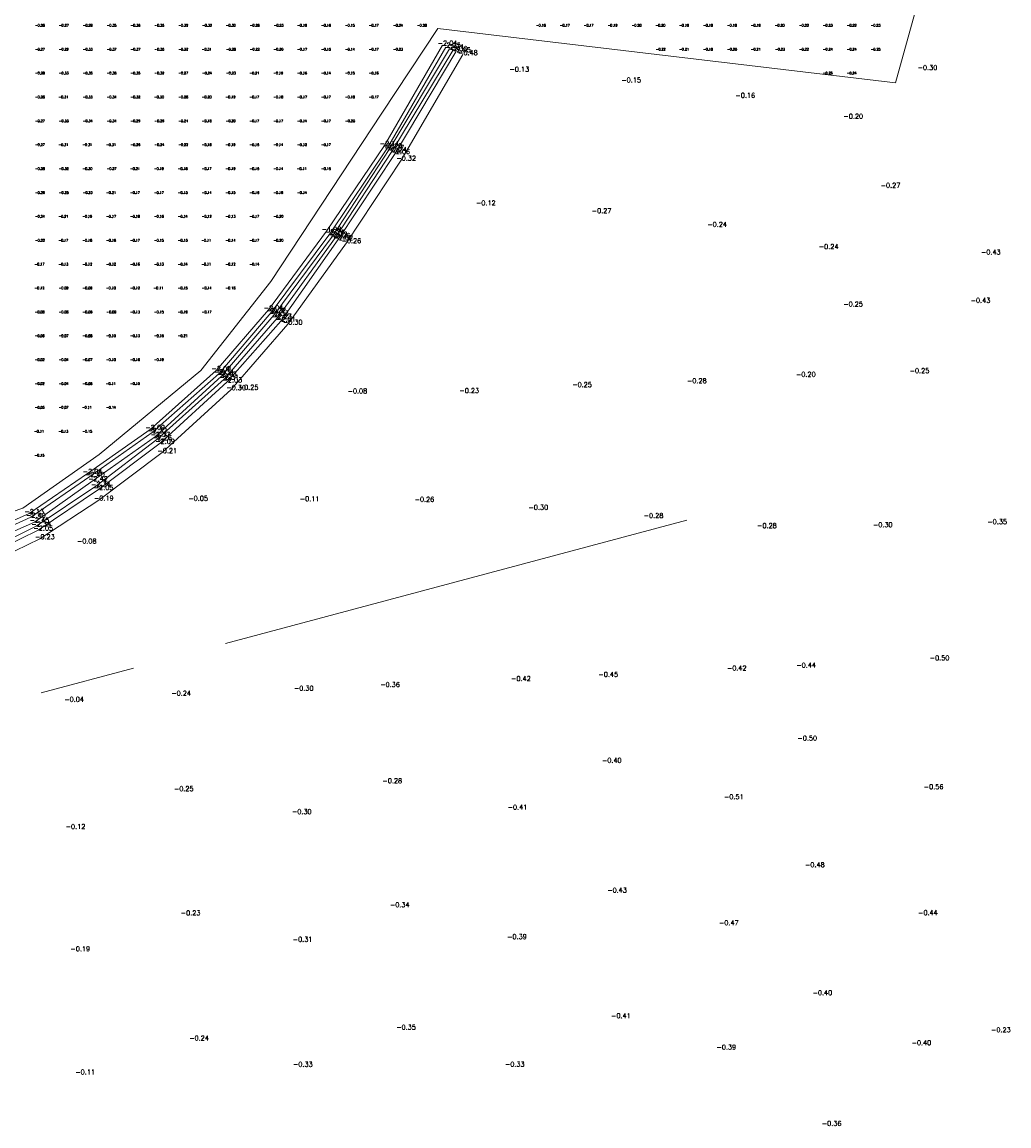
# Model space of a CAD drawing. Header units: metres. Extents: x 102665 to 103901, y 415762 to 419767.
# Tile 51 of 93: x 103111 to 103317, y 418523 to 418754. Entities that reach past the tile are written whole.
import ezdxf
from ezdxf.enums import TextEntityAlignment as Align

# ---------------------------------------------------------------- set-up
doc = ezdxf.new("R2010")
doc.units = ezdxf.units.M
doc.header["$MEASUREMENT"] = 0
doc.linetypes.add('AM-AS', pattern=[16, 10, -2, 2, -2])
for name, color, linetype, lineweight in [('DTM-Bodemsloot', 162, 'Continuous', 0), ('DTM-Hoogtecijfer', 7, 'Continuous', 0), ('DTM-Meetpunt', 40, 'Continuous', 0), ('DTM_23-02-2012_luchtfoto drone', 40, 'Continuous', 0), ('DTM_27-12-2009_terrestrisch', 97, 'Continuous', 0), ('DTM_talud', 94, 'Continuous', 0), ('N-ME-AM-AS_WEG-G', 10, 'AM-AS', 18)]:
    doc.layers.add(name, color=color, linetype=linetype, lineweight=lineweight)
doc.styles.get("Standard").update_dxf_attribs({"font": 'txt.shx'})

msp = doc.modelspace()

# ---------------------------------------------------------------- linework, layer by layer
at = {"layer": 'DTM-Bodemsloot'}
for points in [[(102916.12, 418663.43, -2.33), (102924.39, 418663.8, -2.34), (102948.66, 418665.34, -2.38), (102975.76, 418662.19, -2.42), (103000.17, 418658.75, -2.43), (103024.98, 418655.75, -2.42), (103050.28, 418652.28, -2.38), (103075.05, 418648.65, -2.44), (103094.78, 418645.99, -2.49), (103101.3, 418645.94, -2.46), (103105.71, 418647.02, -2.41), (103112.33, 418650.01, -2.4), (103124.71, 418658.52, -2.4), (103137.77, 418667.71, -2.32), (103151.74, 418680.04, -2.34), (103162.66, 418692.89, -2.22), (103174.93, 418709.32, -2.24), (103187.01, 418727.34, -2.2), (103199.29, 418748.44, -2.25)], [(102916.14, 418662.53, -2.52), (102924.37, 418662.84, -2.55), (102948.81, 418663.79, -2.53), (102975.46, 418661.26, -2.47), (103000.01, 418658.02, -2.56), (103024.89, 418654.7, -2.5), (103050.22, 418651.12, -2.42), (103074.96, 418647.8, -2.48), (103094.58, 418645.1, -2.52), (103101.41, 418644.74, -2.52), (103106, 418645.8, -2.52), (103113.09, 418648.96, -2.45), (103125.37, 418657.65, -2.42), (103138.43, 418666.92, -2.37), (103152.29, 418679.56, -2.43), (103163.25, 418692.28, -2.33), (103175.54, 418708.81, -2.32), (103187.41, 418726.97, -2.27), (103199.99, 418748.04, -2.31)], [(103200.71, 418747.71, -2.3), (103187.97, 418726.55, -2.24), (103176.13, 418708.55, -2.26), (103163.91, 418691.64, -2.23), (103152.84, 418678.9, -2.31), (103138.76, 418666.26, -2.26), (103125.96, 418656.47, -2.34), (103113.48, 418648.15, -2.34), (103106.36, 418644.53, -2.31), (103101.47, 418643.37, -2.25), (103094.48, 418643.77, -2.41), (103074.51, 418646.76, -2.43), (103049.9, 418649.8, -2.34), (103024.77, 418653.57, -2.3), (102999.78, 418657.09, -2.37), (102975.21, 418660.25, -2.31), (102948.81, 418662.78, -2.38), (102924.38, 418661.95, -2.44), (102916.16, 418661.68, -2.38)]]:
    msp.add_polyline3d(points, dxfattribs=at)
at = {"layer": 'DTM-Meetpunt'}
for p in [(103114.4, 418752.75, -0.26), (103119.4, 418752.75, -0.27), (103124.4, 418752.75, -0.29), (103129.4, 418752.75, -0.35), (103134.4, 418752.75, -0.36), (103139.4, 418752.75, -0.35), (103144.4, 418752.75, -0.32), (103149.4, 418752.75, -0.32), (103154.4, 418752.75, -0.3), (103159.4, 418752.75, -0.26), (103164.4, 418752.75, -0.23), (103169.4, 418752.75, -0.19), (103174.4, 418752.75, -0.16), (103179.4, 418752.75, -0.15), (103184.4, 418752.75, -0.17), (103189.4, 418752.75, -0.24), (103219.4, 418752.75, -0.16), (103224.4, 418752.75, -0.17), (103229.4, 418752.75, -0.17), (103234.4, 418752.75, -0.19), (103239.4, 418752.75, -0.2), (103244.4, 418752.75, -0.2), (103249.4, 418752.75, -0.19), (103254.4, 418752.75, -0.18), (103259.4, 418752.75, -0.18), (103264.4, 418752.75, -0.19), (103269.4, 418752.75, -0.2), (103274.4, 418752.75, -0.22), (103279.4, 418752.75, -0.23), (103284.4, 418752.75, -0.22), (103289.4, 418752.75, -0.23), (103114.4, 418747.75, -0.27), (103119.4, 418747.75, -0.29), (103124.4, 418747.75, -0.33), (103129.4, 418747.75, -0.37), (103134.4, 418747.75, -0.37), (103139.4, 418747.75, -0.35), (103144.4, 418747.75, -0.32), (103149.4, 418747.75, -0.31), (103154.4, 418747.75, -0.28), (103159.4, 418747.75, -0.22), (103164.4, 418747.75, -0.2), (103169.4, 418747.75, -0.17), (103174.4, 418747.75, -0.15), (103179.4, 418747.75, -0.14), (103184.4, 418747.75, -0.17), (103189.4, 418747.75, -0.23), (103249.4, 418747.75, -0.21), (103254.4, 418747.75, -0.18), (103259.4, 418747.75, -0.2), (103264.4, 418747.75, -0.21), (103269.4, 418747.75, -0.23), (103274.4, 418747.75, -0.22), (103279.4, 418747.75, -0.24), (103284.4, 418747.75, -0.24), (103114.4, 418742.75, -0.28), (103119.4, 418742.75, -0.33), (103124.4, 418742.75, -0.35), (103129.4, 418742.75, -0.36), (103134.4, 418742.75, -0.35), (103139.4, 418742.75, -0.32), (103144.4, 418742.75, -0.27), (103149.4, 418742.75, -0.24), (103154.4, 418742.75, -0.23), (103159.4, 418742.75, -0.21), (103164.4, 418742.75, -0.19), (103169.4, 418742.75, -0.16), (103174.4, 418742.75, -0.14), (103179.4, 418742.75, -0.15), (103184.4, 418742.75, -0.16), (103284.4, 418742.75, -0.24), (103114.4, 418737.75, -0.26), (103119.4, 418737.75, -0.31), (103124.4, 418737.75, -0.33), (103129.4, 418737.75, -0.34), (103134.4, 418737.75, -0.32), (103139.4, 418737.75, -0.3), (103144.4, 418737.75, -0.26), (103149.4, 418737.75, -0.2), (103154.4, 418737.75, -0.19), (103159.4, 418737.75, -0.17), (103164.4, 418737.75, -0.18), (103169.4, 418737.75, -0.17), (103174.4, 418737.75, -0.17), (103179.4, 418737.75, -0.18), (103114.4, 418732.75, -0.27), (103119.4, 418732.75, -0.33), (103124.4, 418732.75, -0.34), (103129.4, 418732.75, -0.34), (103134.4, 418732.75, -0.29), (103139.4, 418732.75, -0.26), (103144.4, 418732.75, -0.24), (103149.4, 418732.75, -0.18), (103154.4, 418732.75, -0.2), (103159.4, 418732.75, -0.17), (103164.4, 418732.75, -0.17), (103169.4, 418732.75, -0.14), (103174.4, 418732.75, -0.17), (103179.4, 418732.75, -0.2), (103114.4, 418727.75, -0.27), (103119.4, 418727.75, -0.31), (103124.4, 418727.75, -0.31), (103129.4, 418727.75, -0.31), (103134.4, 418727.75, -0.26), (103139.4, 418727.75, -0.24), (103144.4, 418727.75, -0.22), (103149.4, 418727.75, -0.18), (103154.4, 418727.75, -0.19), (103159.4, 418727.75, -0.15), (103164.4, 418727.75, -0.14), (103169.4, 418727.75, -0.12), (103174.4, 418727.75, -0.17), (103114.4, 418722.75, -0.28), (103119.4, 418722.75, -0.32), (103124.4, 418722.75, -0.3), (103129.4, 418722.75, -0.27), (103134.4, 418722.75, -0.21), (103139.4, 418722.75, -0.19), (103144.4, 418722.75, -0.18), (103149.4, 418722.75, -0.17), (103154.4, 418722.75, -0.19), (103159.4, 418722.75, -0.15), (103164.4, 418722.75, -0.14), (103169.4, 418722.75, -0.11), (103114.4, 418717.75, -0.26), (103119.4, 418717.75, -0.25), (103124.4, 418717.75, -0.23), (103129.4, 418717.75, -0.21), (103134.4, 418717.75, -0.17), (103139.4, 418717.75, -0.17), (103144.4, 418717.75, -0.13), (103149.4, 418717.75, -0.14), (103154.4, 418717.75, -0.15), (103159.4, 418717.75, -0.16), (103164.4, 418717.75, -0.16), (103169.4, 418717.75, -0.14), (103114.4, 418712.75, -0.24), (103119.4, 418712.75, -0.21), (103124.4, 418712.75, -0.19), (103129.4, 418712.75, -0.17), (103134.4, 418712.75, -0.18), (103139.4, 418712.75, -0.16), (103144.4, 418712.75, -0.14), (103149.4, 418712.75, -0.12), (103154.4, 418712.75, -0.13), (103159.4, 418712.75, -0.17), (103164.4, 418712.75, -0.2), (103114.4, 418707.75, -0.22), (103119.4, 418707.75, -0.17), (103124.4, 418707.75, -0.16), (103129.4, 418707.75, -0.16), (103134.4, 418707.75, -0.17), (103139.4, 418707.75, -0.15), (103144.4, 418707.75, -0.13), (103149.4, 418707.75, -0.11), (103154.4, 418707.75, -0.14), (103159.4, 418707.75, -0.17), (103114.4, 418702.75, -0.17), (103119.4, 418702.75, -0.13), (103124.4, 418702.75, -0.12), (103129.4, 418702.75, -0.12), (103134.4, 418702.75, -0.16), (103139.4, 418702.75, -0.13), (103144.4, 418702.75, -0.14), (103149.4, 418702.75, -0.11), (103154.4, 418702.75, -0.12), (103114.4, 418697.75, -0.12), (103119.4, 418697.75, -0.09), (103124.4, 418697.75, -0.09), (103129.4, 418697.75, -0.1), (103134.4, 418697.75, -0.12), (103139.4, 418697.75, -0.11), (103144.4, 418697.75, -0.15), (103149.4, 418697.75, -0.14), (103114.4, 418692.75, -0.08), (103119.4, 418692.75, -0.06), (103124.4, 418692.75, -0.06), (103129.4, 418692.75, -0.09), (103134.4, 418692.75, -0.13), (103139.4, 418692.75, -0.15), (103144.4, 418692.75, -0.19), (103114.4, 418687.75, -0.06), (103119.4, 418687.75, -0.07), (103124.4, 418687.75, -0.08), (103129.4, 418687.75, -0.1), (103134.4, 418687.75, -0.13), (103139.4, 418687.75, -0.16), (103144.4, 418687.75, -0.21), (103114.4, 418682.75, -0.02), (103119.4, 418682.75, -0.04), (103124.4, 418682.75, -0.07), (103129.4, 418682.75, -0.1), (103134.4, 418682.75, -0.16), (103139.4, 418682.75, -0.19), (103114.4, 418677.75, -0.02), (103119.4, 418677.75, -0.04), (103124.4, 418677.75, -0.08), (103129.4, 418677.75, -0.11), (103134.4, 418677.75, -0.15), (103114.4, 418672.75, -0.05), (103119.4, 418672.75, -0.07), (103124.4, 418672.75, -0.11), (103114.4, 418667.75, -0.11), (103119.4, 418667.75, -0.13), (103114.4, 418662.75, -0.15)]:
    msp.add_point(p, dxfattribs=at)
at = {"layer": 'DTM_23-02-2012_luchtfoto drone', "elevation": -0.52, "flags": 128}
msp.add_lwpolyline([(103103.51, 418649.43), (103110.65, 418651.89), (103126.67, 418663.16), (103147.94, 418680.74), (103162.58, 418699.36), (103185.88, 418734.63), (103197.6, 418752.35), (103293.4, 418740.93), (103341.58, 418914.45)], dxfattribs=at)
at = {"layer": 'DTM_27-12-2009_terrestrisch'}
msp.add_polyline3d([(103341.58, 418914.45, 0), (103293.4, 418740.93, 0), (103197.6, 418752.35, 0), (103185.88, 418734.63, 0), (103162.58, 418699.36, 0), (103147.94, 418680.74, 0), (103126.67, 418663.16, 0), (103110.65, 418651.89, 0), (103103.51, 418649.43, 0)], dxfattribs=at)
at = {"layer": 'DTM_talud'}
for points in [[(103198.56, 418748.87, -2.04), (103186.43, 418727.84, -2.11), (103174.28, 418709.87, -1.98), (103162.12, 418693.41, -2.04), (103151.18, 418680.71, -2.09), (103137.34, 418668.39, -2.09), (103124.21, 418659.16, -2.04), (103112.02, 418650.75, -2.13), (103105.48, 418647.94, -2.04), (103101.41, 418646.77, -2.08), (103094.9, 418647.17, -2.11), (103075.06, 418649.73, -1.98), (103050.3, 418653.21, -2.14), (103025.3, 418656.8, -1.86), (103000.19, 418659.87, -2.13), (102975.84, 418663.17, -2.11), (102948.56, 418666.14, -2.22), (102924.31, 418664.49, -2.04), (102916.11, 418664.18, -1.99)], [(102916.17, 418660.74, -1.96), (102924.45, 418660.96, -1.94), (102948.88, 418661.84, -2.07), (102974.92, 418659.15, -1.99), (102999.7, 418656.06, -1.93), (103024.72, 418652.59, -1.97), (103049.82, 418649.04, -2.04), (103074.3, 418645.8, -2), (103094.38, 418642.73, -2.03), (103101.46, 418642.56, -1.94), (103106.51, 418643.66, -2.01), (103113.89, 418647.28, -2.05), (103126.53, 418655.79, -2.05), (103139.41, 418665.48, -2.09), (103153.49, 418678.32, -2.03), (103164.7, 418691.05, -2.01), (103176.73, 418708.13, -2.02), (103188.65, 418726.15, -2.06), (103201.38, 418747.45, -2.05)], [(103202.82, 418746.85, -0.48), (103189.9, 418724.75, -0.32), (103178.42, 418707.48, -0.26), (103166.14, 418690.43, -0.3), (103154.28, 418676.72, -0.3), (103139.86, 418663.52, -0.21), (103126.57, 418653.58, -0.19), (103114.24, 418645.48, -0.23), (103106.51, 418641.67, -0.18), (103097.86, 418640.45, -0.05), (103089.78, 418641.66, -0.03), (103068.81, 418644.87, -0.06), (103045.17, 418648.09, -0.19), (103023.78, 418651.06, -0.1), (103001.73, 418654.18, -0.04), (102979.44, 418657.08, 0.04), (102956.11, 418659.93, 0.11), (102950.87, 418660.2, -0.04), (102941.36, 418659.89, -0.45), (102928.32, 418659.66, -0.38), (102916.2, 418659.28, -0.38)]]:
    msp.add_polyline3d(points, dxfattribs=at)
at = {"layer": 'N-ME-AM-AS_WEG-G', "ltscale": 10, "transparency": 33554687, "flags": 128}
msp.add_lwpolyline([(103249.74, 418649.4), (102858.23, 418544.6)], dxfattribs=at)

# ---------------------------------------------------------------- texts
at = {"layer": 'DTM-Hoogtecijfer'}
for s, p in [('-0.26', (103114.25, 418752.73, 0.12)), ('-0.27', (103119.25, 418752.73, 0.12)), ('-0.29', (103124.25, 418752.73, 0.12)), ('-0.35', (103129.25, 418752.73, 0.12)), ('-0.36', (103134.25, 418752.73, 0.12)), ('-0.35', (103139.25, 418752.73, 0.12)), ('-0.32', (103144.25, 418752.73, 0.12)), ('-0.32', (103149.25, 418752.73, 0.12)), ('-0.30', (103154.2, 418752.73, 0.12)), ('-0.26', (103159.25, 418752.73, 0.12)), ('-0.23', (103164.25, 418752.73, 0.12)), ('-0.19', (103169.16, 418752.73, 0.12)), ('-0.16', (103174.16, 418752.73, 0.12)), ('-0.15', (103179.16, 418752.73, 0.12)), ('-0.17', (103184.16, 418752.73, 0.12)), ('-0.24', (103189.25, 418752.73, 0.12)), ('-0.28', (103194.25, 418752.73, 0.12)), ('-0.16', (103219.16, 418752.73, 0.12)), ('-0.17', (103224.16, 418752.73, 0.12)), ('-0.17', (103229.16, 418752.73, 0.12)), ('-0.19', (103234.16, 418752.73, 0.12)), ('-0.20', (103239.2, 418752.73, 0.12)), ('-0.20', (103244.2, 418752.73, 0.12)), ('-0.19', (103249.16, 418752.73, 0.12)), ('-0.18', (103254.16, 418752.73, 0.12)), ('-0.18', (103259.16, 418752.73, 0.12)), ('-0.19', (103264.16, 418752.73, 0.12)), ('-0.20', (103269.2, 418752.73, 0.12)), ('-0.22', (103274.25, 418752.73, 0.12)), ('-0.23', (103279.25, 418752.73, 0.12)), ('-0.22', (103284.25, 418752.73, 0.12)), ('-0.23', (103289.25, 418752.73, 0.12)), ('-0.27', (103114.25, 418747.73, 0.12)), ('-0.29', (103119.25, 418747.73, 0.12)), ('-0.33', (103124.25, 418747.73, 0.12)), ('-0.37', (103129.25, 418747.73, 0.12)), ('-0.37', (103134.25, 418747.73, 0.12)), ('-0.35', (103139.25, 418747.73, 0.12)), ('-0.32', (103144.25, 418747.73, 0.12)), ('-0.31', (103149.16, 418747.73, 0.12)), ('-0.28', (103154.25, 418747.73, 0.12)), ('-0.22', (103159.25, 418747.73, 0.12)), ('-0.20', (103164.2, 418747.73, 0.12)), ('-0.17', (103169.16, 418747.73, 0.12)), ('-0.15', (103174.16, 418747.73, 0.12)), ('-0.14', (103179.16, 418747.73, 0.12)), ('-0.17', (103184.16, 418747.73, 0.12)), ('-0.23', (103189.25, 418747.73, 0.12)), ('-0.22', (103244.25, 418747.73, 0.12)), ('-0.21', (103249.16, 418747.73, 0.12)), ('-0.18', (103254.16, 418747.73, 0.12)), ('-0.20', (103259.2, 418747.73, 0.12)), ('-0.21', (103264.16, 418747.73, 0.12)), ('-0.23', (103269.25, 418747.73, 0.12)), ('-0.22', (103274.25, 418747.73, 0.12)), ('-0.24', (103279.25, 418747.73, 0.12)), ('-0.24', (103284.25, 418747.73, 0.12)), ('-0.25', (103289.25, 418747.73, 0.12)), ('-0.28', (103114.25, 418742.73, 0.12)), ('-0.33', (103119.25, 418742.73, 0.12)), ('-0.35', (103124.25, 418742.73, 0.12)), ('-0.36', (103129.25, 418742.73, 0.12)), ('-0.35', (103134.25, 418742.73, 0.12)), ('-0.32', (103139.25, 418742.73, 0.12)), ('-0.27', (103144.25, 418742.73, 0.12)), ('-0.24', (103149.25, 418742.73, 0.12)), ('-0.23', (103154.25, 418742.73, 0.12)), ('-0.21', (103159.16, 418742.73, 0.12)), ('-0.19', (103164.16, 418742.73, 0.12)), ('-0.16', (103169.16, 418742.73, 0.12)), ('-0.14', (103174.16, 418742.73, 0.12)), ('-0.15', (103179.16, 418742.73, 0.12)), ('-0.16', (103184.16, 418742.73, 0.12)), ('-0.25', (103279.25, 418742.73, 0.12)), ('-0.24', (103284.25, 418742.73, 0.12)), ('-0.26', (103114.25, 418737.73, 0.12)), ('-0.31', (103119.16, 418737.73, 0.12)), ('-0.33', (103124.25, 418737.73, 0.12)), ('-0.34', (103129.25, 418737.73, 0.12)), ('-0.32', (103134.25, 418737.73, 0.12)), ('-0.30', (103139.2, 418737.73, 0.12)), ('-0.26', (103144.25, 418737.73, 0.12)), ('-0.20', (103149.2, 418737.73, 0.12)), ('-0.19', (103154.16, 418737.73, 0.12)), ('-0.17', (103159.16, 418737.73, 0.12)), ('-0.18', (103164.16, 418737.73, 0.12)), ('-0.17', (103169.16, 418737.73, 0.12)), ('-0.17', (103174.16, 418737.73, 0.12)), ('-0.18', (103179.16, 418737.73, 0.12)), ('-0.17', (103184.16, 418737.73, 0.12)), ('-0.27', (103114.25, 418732.73, 0.12)), ('-0.33', (103119.25, 418732.73, 0.12)), ('-0.34', (103124.25, 418732.73, 0.12)), ('-0.34', (103129.25, 418732.73, 0.12)), ('-0.29', (103134.25, 418732.73, 0.12)), ('-0.26', (103139.25, 418732.73, 0.12)), ('-0.24', (103144.25, 418732.73, 0.12)), ('-0.18', (103149.16, 418732.73, 0.12)), ('-0.20', (103154.2, 418732.73, 0.12)), ('-0.17', (103159.16, 418732.73, 0.12)), ('-0.17', (103164.16, 418732.73, 0.12)), ('-0.14', (103169.16, 418732.73, 0.12)), ('-0.17', (103174.16, 418732.73, 0.12)), ('-0.20', (103179.2, 418732.73, 0.12)), ('-0.27', (103114.25, 418727.73, 0.12)), ('-0.31', (103119.16, 418727.73, 0.12)), ('-0.31', (103124.16, 418727.73, 0.12)), ('-0.31', (103129.16, 418727.73, 0.12)), ('-0.26', (103134.25, 418727.73, 0.12)), ('-0.24', (103139.25, 418727.73, 0.12)), ('-0.22', (103144.25, 418727.73, 0.12)), ('-0.18', (103149.16, 418727.73, 0.12)), ('-0.19', (103154.16, 418727.73, 0.12)), ('-0.15', (103159.16, 418727.73, 0.12)), ('-0.14', (103164.16, 418727.73, 0.12)), ('-0.12', (103169.16, 418727.73, 0.12)), ('-0.17', (103174.16, 418727.73, 0.12)), ('-0.28', (103114.25, 418722.73, 0.12)), ('-0.32', (103119.25, 418722.73, 0.12)), ('-0.30', (103124.2, 418722.73, 0.12)), ('-0.27', (103129.25, 418722.73, 0.12)), ('-0.21', (103134.16, 418722.73, 0.12)), ('-0.19', (103139.16, 418722.73, 0.12)), ('-0.18', (103144.16, 418722.73, 0.12)), ('-0.17', (103149.16, 418722.73, 0.12)), ('-0.19', (103154.16, 418722.73, 0.12)), ('-0.15', (103159.16, 418722.73, 0.12)), ('-0.14', (103164.16, 418722.73, 0.12)), ('-0.11', (103169.08, 418722.73, 0.12)), ('-0.15', (103174.16, 418722.73, 0.12)), ('-0.26', (103114.25, 418717.73, 0.12)), ('-0.25', (103119.25, 418717.73, 0.12)), ('-0.23', (103124.25, 418717.73, 0.12)), ('-0.21', (103129.16, 418717.73, 0.12)), ('-0.17', (103134.16, 418717.73, 0.12)), ('-0.17', (103139.16, 418717.73, 0.12)), ('-0.13', (103144.16, 418717.73, 0.12)), ('-0.14', (103149.16, 418717.73, 0.12)), ('-0.15', (103154.16, 418717.73, 0.12)), ('-0.16', (103159.16, 418717.73, 0.12)), ('-0.16', (103164.16, 418717.73, 0.12)), ('-0.14', (103169.16, 418717.73, 0.12)), ('-0.24', (103114.25, 418712.73, 0.12)), ('-0.21', (103119.16, 418712.73, 0.12)), ('-0.19', (103124.16, 418712.73, 0.12)), ('-0.17', (103129.16, 418712.73, 0.12)), ('-0.18', (103134.16, 418712.73, 0.12)), ('-0.16', (103139.16, 418712.73, 0.12)), ('-0.14', (103144.16, 418712.73, 0.12)), ('-0.12', (103149.16, 418712.73, 0.12)), ('-0.13', (103154.16, 418712.73, 0.12)), ('-0.17', (103159.16, 418712.73, 0.12)), ('-0.20', (103164.2, 418712.73, 0.12)), ('-0.22', (103114.25, 418707.73, 0.12)), ('-0.17', (103119.16, 418707.73, 0.12)), ('-0.16', (103124.16, 418707.73, 0.12)), ('-0.16', (103129.16, 418707.73, 0.12)), ('-0.17', (103134.16, 418707.73, 0.12)), ('-0.15', (103139.16, 418707.73, 0.12)), ('-0.13', (103144.16, 418707.73, 0.12)), ('-0.11', (103149.08, 418707.73, 0.12)), ('-0.14', (103154.16, 418707.73, 0.12)), ('-0.17', (103159.16, 418707.73, 0.12)), ('-0.20', (103164.2, 418707.73, 0.12)), ('-0.17', (103114.16, 418702.73, 0.12)), ('-0.13', (103119.16, 418702.73, 0.12)), ('-0.12', (103124.16, 418702.73, 0.12)), ('-0.12', (103129.16, 418702.73, 0.12)), ('-0.16', (103134.16, 418702.73, 0.12)), ('-0.13', (103139.16, 418702.73, 0.12)), ('-0.14', (103144.16, 418702.73, 0.12)), ('-0.11', (103149.08, 418702.73, 0.12)), ('-0.12', (103154.16, 418702.73, 0.12)), ('-0.14', (103159.16, 418702.73, 0.12)), ('-0.12', (103114.16, 418697.73, 0.12)), ('-0.09', (103119.2, 418697.73, 0.12)), ('-0.09', (103124.2, 418697.73, 0.12)), ('-0.10', (103129.12, 418697.73, 0.12)), ('-0.12', (103134.16, 418697.73, 0.12)), ('-0.11', (103139.08, 418697.73, 0.12)), ('-0.15', (103144.16, 418697.73, 0.12)), ('-0.14', (103149.16, 418697.73, 0.12)), ('-0.16', (103154.16, 418697.73, 0.12)), ('-0.08', (103114.2, 418692.73, 0.12)), ('-0.06', (103119.2, 418692.73, 0.12)), ('-0.06', (103124.2, 418692.73, 0.12)), ('-0.09', (103129.2, 418692.73, 0.12)), ('-0.13', (103134.16, 418692.73, 0.12)), ('-0.15', (103139.16, 418692.73, 0.12)), ('-0.19', (103144.16, 418692.73, 0.12)), ('-0.17', (103149.16, 418692.73, 0.12)), ('-0.06', (103114.2, 418687.73, 0.12)), ('-0.07', (103119.2, 418687.73, 0.12)), ('-0.08', (103124.2, 418687.73, 0.12)), ('-0.10', (103129.12, 418687.73, 0.12)), ('-0.13', (103134.16, 418687.73, 0.12)), ('-0.16', (103139.16, 418687.73, 0.12)), ('-0.21', (103144.16, 418687.73, 0.12)), ('-0.02', (103114.2, 418682.73, 0.12)), ('-0.04', (103119.2, 418682.73, 0.12)), ('-0.07', (103124.2, 418682.73, 0.12)), ('-0.10', (103129.12, 418682.73, 0.12)), ('-0.16', (103134.16, 418682.73, 0.12)), ('-0.19', (103139.16, 418682.73, 0.12)), ('-0.02', (103114.2, 418677.73, 0.12)), ('-0.04', (103119.2, 418677.73, 0.12)), ('-0.08', (103124.2, 418677.73, 0.12)), ('-0.11', (103129.08, 418677.73, 0.12)), ('-0.15', (103134.16, 418677.73, 0.12)), ('-0.05', (103114.2, 418672.73, 0.12)), ('-0.07', (103119.2, 418672.73, 0.12)), ('-0.11', (103124.08, 418672.73, 0.12)), ('-0.14', (103129.16, 418672.73, 0.12)), ('-0.11', (103114.08, 418667.73, 0.12)), ('-0.13', (103119.16, 418667.73, 0.12)), ('-0.15', (103124.16, 418667.73, 0.12)), ('-0.15', (103114.16, 418662.73, 0.12))]:
    msp.add_text(s, height=0.5, dxfattribs=at).set_placement(p, align=Align.CENTER)
at = {"layer": 'DTM-Hoogtecijfer', "linetype": 'Continuous', "lineweight": 0}
for s, p in [('-2.04', (103197.56, 418748.77)), ('-2.25', (103198.29, 418748.35)), ('-2.31', (103198.99, 418747.95)), ('-2.30', (103199.71, 418747.62)), ('-2.05', (103200.38, 418747.36)), ('-0.48', (103201.82, 418746.76)), ('-0.13', (103212.59, 418743.29)), ('-0.30', (103298.06, 418743.65)), ('-0.15', (103236.01, 418741.04)), ('-0.16', (103259.91, 418737.83)), ('-0.20', (103282.53, 418733.45)), ('-2.11', (103185.43, 418727.75)), ('-2.20', (103186.01, 418727.24)), ('-2.27', (103186.41, 418726.88)), ('-2.24', (103186.97, 418726.46)), ('-2.06', (103187.65, 418726.05)), ('-0.32', (103188.9, 418724.66)), ('-0.27', (103290.33, 418718.98)), ('-0.12', (103205.57, 418715.3)), ('-0.27', (103229.82, 418713.67)), ('-1.98', (103173.28, 418709.78)), ('-0.24', (103254.01, 418710.8)), ('-2.24', (103173.93, 418709.22)), ('-2.32', (103174.54, 418708.72)), ('-2.26', (103175.13, 418708.45)), ('-2.02', (103175.73, 418708.04)), ('-0.26', (103177.42, 418707.39)), ('-0.24', (103277.37, 418706.16)), ('-0.43', (103311.32, 418705)), ('-2.04', (103161.13, 418693.32)), ('-0.25', (103282.48, 418694.12)), ('-0.43', (103309.17, 418694.9)), ('-2.22', (103161.67, 418692.8)), ('-2.33', (103162.25, 418692.19)), ('-2.23', (103162.91, 418691.55)), ('-2.01', (103163.7, 418690.96)), ('-0.30', (103165.14, 418690.33)), ('-2.09', (103150.18, 418680.62)), ('-2.34', (103150.74, 418679.95)), ('-2.43', (103151.3, 418679.46)), ('-0.20', (103272.59, 418679.41)), ('-0.25', (103296.39, 418680.18)), ('-2.31', (103151.84, 418678.81)), ('-2.03', (103152.49, 418678.23)), ('-0.25', (103225.72, 418677.26)), ('-0.28', (103249.76, 418678.07)), ('-0.30', (103153.28, 418676.63)), ('-0.25', (103155.89, 418676.69)), ('-0.08', (103178.67, 418675.92)), ('-0.23', (103202.11, 418676.01)), ('-2.09', (103136.34, 418668.29)), ('-2.32', (103136.77, 418667.62)), ('-2.37', (103137.43, 418666.83)), ('-2.26', (103137.76, 418666.16)), ('-2.09', (103138.41, 418665.39)), ('-0.21', (103138.86, 418663.42)), ('-2.04', (103123.21, 418659.07)), ('-2.40', (103123.71, 418658.43)), ('-2.42', (103124.37, 418657.55)), ('-2.34', (103124.96, 418656.37)), ('-2.05', (103125.53, 418655.7)), ('-0.19', (103125.57, 418653.49)), ('-0.05', (103145.33, 418653.44)), ('-0.11', (103168.68, 418653.36)), ('-0.26', (103192.71, 418653.24)), ('-2.13', (103111.02, 418650.66)), ('-2.40', (103111.33, 418649.91)), ('-0.30', (103216.57, 418651.56)), ('-0.28', (103240.7, 418649.85)), ('-2.45', (103112.09, 418648.87)), ('-2.34', (103112.48, 418648.05)), ('-2.05', (103112.89, 418647.19)), ('-0.28', (103264.45, 418647.73)), ('-0.30', (103288.7, 418647.92)), ('-0.35', (103312.67, 418648.56)), ('-0.23', (103113.24, 418645.39)), ('-0.08', (103121.99, 418644.49)), ('-0.50', (103300.6, 418620.03)), ('-0.42', (103258.11, 418617.91)), ('-0.44', (103272.65, 418618.51)), ('-0.42', (103212.93, 418615.71)), ('-0.45', (103231.22, 418616.58)), ('-0.24', (103141.77, 418612.64)), ('-0.30', (103167.43, 418613.68)), ('-0.36', (103185.51, 418614.45)), ('-0.04', (103119.35, 418611.36)), ('-0.50', (103272.89, 418603.23)), ('-0.40', (103231.95, 418598.59)), ('-0.28', (103185.99, 418594.3)), ('-0.25', (103142.3, 418592.65)), ('-0.56', (103299.35, 418593.05)), ('-0.51', (103257.5, 418590.97)), ('-0.30', (103167.03, 418587.85)), ('-0.41', (103212.2, 418588.78)), ('-0.12', (103119.65, 418584.72)), ('-0.48', (103274.48, 418576.73)), ('-0.43', (103233.05, 418571.4)), ('-0.23', (103143.75, 418566.64)), ('-0.34', (103187.54, 418568.35)), ('-0.44', (103298.16, 418566.69)), ('-0.47', (103256.46, 418564.57)), ('-0.39', (103212.1, 418561.66)), ('-0.31', (103167.2, 418561.11)), ('-0.19', (103120.65, 418559.12)), ('-0.40', (103276.05, 418549.93)), ('-0.41', (103233.86, 418545.11)), ('-0.35', (103188.86, 418542.71)), ('-0.23', (103313.44, 418542.16)), ('-0.24', (103145.51, 418540.42)), ('-0.39', (103255.94, 418538.53)), ('-0.40', (103296.79, 418539.45)), ('-0.33', (103167.25, 418534.94)), ('-0.33', (103211.62, 418534.95)), ('-0.11', (103121.67, 418533.32)), ('-0.36', (103278, 418522.56))]:
    msp.add_text(s, height=1, dxfattribs=at).set_placement(p)

doc.saveas('drawing.dxf')
